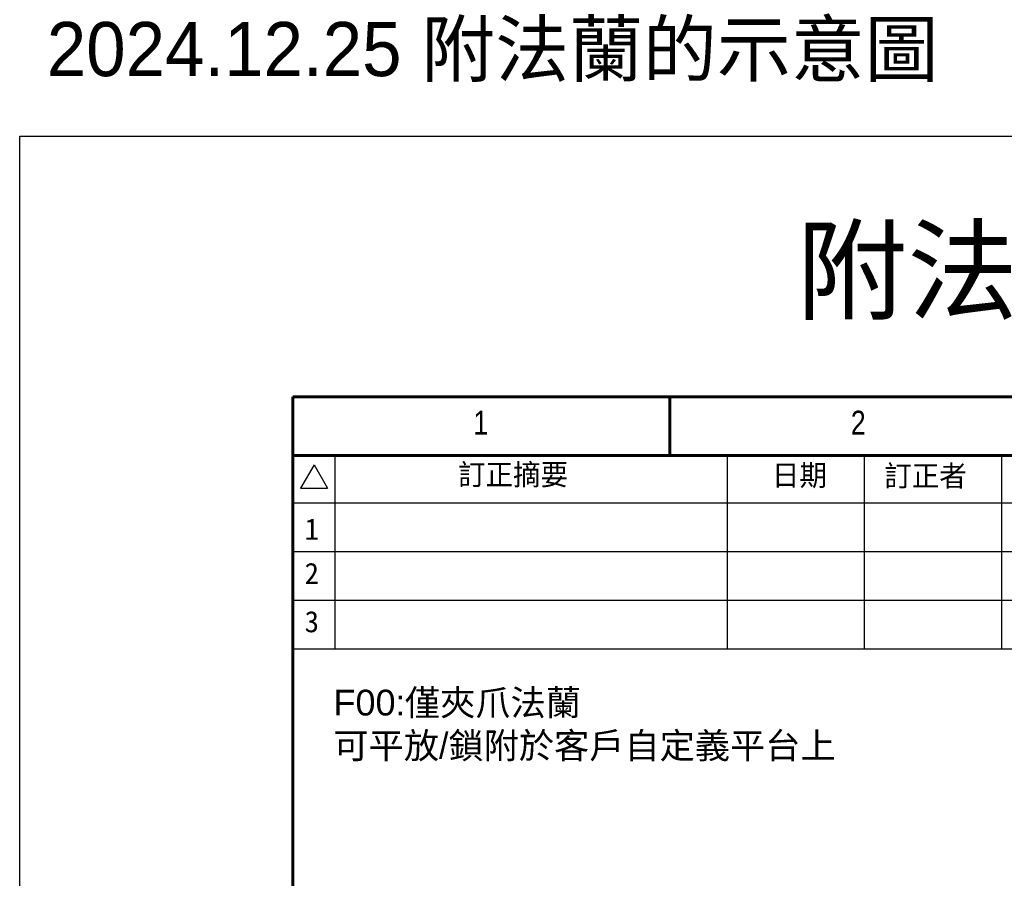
# Model space of a CAD drawing. Header units: inches. Extents: x 0 to 6721, y -3375 to 1330.
# Tile 160 of 198: x 4436 to 4800, y 515 to 832. Entities that reach past the tile are written whole.
import ezdxf
from ezdxf.enums import TextEntityAlignment as Align

# ---------------------------------------------------------------- set-up
doc = ezdxf.new("R2010")
doc.units = ezdxf.units.IN
doc.header["$MEASUREMENT"] = 0
doc.linetypes.add('SLD-實線', pattern=[0])
doc.layers.add('BORDER', color=7, linetype='Continuous')
doc.layers.add('圖框', color=7, linetype='SLD-實線')
doc.styles.add('SEACAD_arial_ttf', font='arial.ttf', dxfattribs={"height": 0.2})
doc.styles.get("Standard").update_dxf_attribs({"font": 'arial.ttf'})
doc.styles.add('標題欄', font='txt')

# ---------------------------------------------------------------- blocks, each defined once
blk = doc.blocks.new('A4橫')
at = {"layer": 'BORDER', "color": 123, "linetype": 'Continuous', "lineweight": 60, "ltscale": 25.4}
for p, q in [((4924.32, 1453.75), (4731.53, 1453.75)), ((4731.53, 1453.75), (4731.53, 1170.89)), ((4777.91, 1453.75), (4777.91, 1446.54)), ((4917.11, 1446.54), (4731.53, 1446.54))]:
    blk.add_line(p, q, dxfattribs=at)
at = {"layer": 'BORDER', "color": 60, "linetype": 'Continuous', "ltscale": 25.4}
for p, q in [((4736.7, 1446.54), (4736.7, 1422.7)), ((4784.99, 1446.54), (4784.99, 1422.7)), ((4801.85, 1446.54), (4801.85, 1422.7)), ((4818.71, 1446.54), (4818.71, 1422.7)), ((4734.14, 1445.38), (4732.47, 1442.49)), ((4734.14, 1445.38), (4735.81, 1442.49)), ((4732.47, 1442.49), (4735.81, 1442.49)), ((4818.71, 1440.65), (4731.53, 1440.65)), ((4917.11, 1440.65), (4818.86, 1440.65)), ((4818.71, 1434.67), (4731.53, 1434.67)), ((4917.11, 1434.67), (4818.86, 1434.67)), ((4917.11, 1428.69), (4731.53, 1428.69)), ((4917.11, 1422.7), (4731.53, 1422.7))]:
    blk.add_line(p, q, dxfattribs=at)
at = {"layer": 'BORDER', "color": 60, "linetype": 'Continuous', "ltscale": 25.4, "style": 'SEACAD_arial_ttf', "width": 0.8}
for s, p in [('1', (4753.75, 1452.04)), ('2', (4800.19, 1452.04))]:
    blk.add_text(s, height=2.94, dxfattribs=at).set_placement(p, align=Align.TOP_LEFT)
at = {"layer": '圖框', "style": '標題欄'}
for s, height, p in [('訂正摘要', 2.605, (4751.86, 1445.48)), ('日期', 2.605, (4790.48, 1445.4)), ('訂正者', 2.605, (4804.3, 1445.32)), ('1', 2.61, (4732.98, 1438.77)), ('2', 2.61, (4732.98, 1433.32)), ('3', 2.61, (4732.98, 1427.38))]:
    blk.add_text(s, height=height, dxfattribs=at).set_placement(p, align=Align.TOP_LEFT)

msp = doc.modelspace()

# ---------------------------------------------------------------- linework, layer by layer
at = {"color": 4}
msp.add_lwpolyline([(4436.223, 789.318), (5216.223, 789.318), (5216.223, -3374.682), (4436.223, -3374.682)], close=True, dxfattribs=at)

# ---------------------------------------------------------------- block references
at = {"xscale": 3, "yscale": 3, "zscale": 3}
msp.add_blockref('A4橫', (-9657.563, -3668.142), dxfattribs=at)

# ---------------------------------------------------------------- texts
at = {"color": 4, "insert": (4446.223, 809.318), "char_height": 20, "attachment_point": 7}
msp.add_mtext_dynamic_manual_height_columns('\\pt120;{\\fPMingLiU|b0|i0|c136|p18;2024.12.25 附法蘭的示意圖}', width=644.11922, gutter_width=12.5, heights=[0], dxfattribs=at)
at = {"color": 7}
for s, width, insert, char_height, attachment_point in [('{\\fPMingLiU|b0|i0|c136|p18;附法蘭} F00', 214.94471, (4826.223, 738.104), 30, 5), ('F00{\\fPMingLiU|b0|i0|c136|p18;:僅夾爪法蘭\\P可平放/鎖附於客戶自定義平台上}', 210.95883, (4552.038, 584.964), 9.525, 1)]:
    msp.add_mtext_dynamic_manual_height_columns(s, width=width, gutter_width=18.75, heights=[0], dxfattribs=dict(at, insert=insert, char_height=char_height, attachment_point=attachment_point))

doc.saveas('drawing.dxf')
